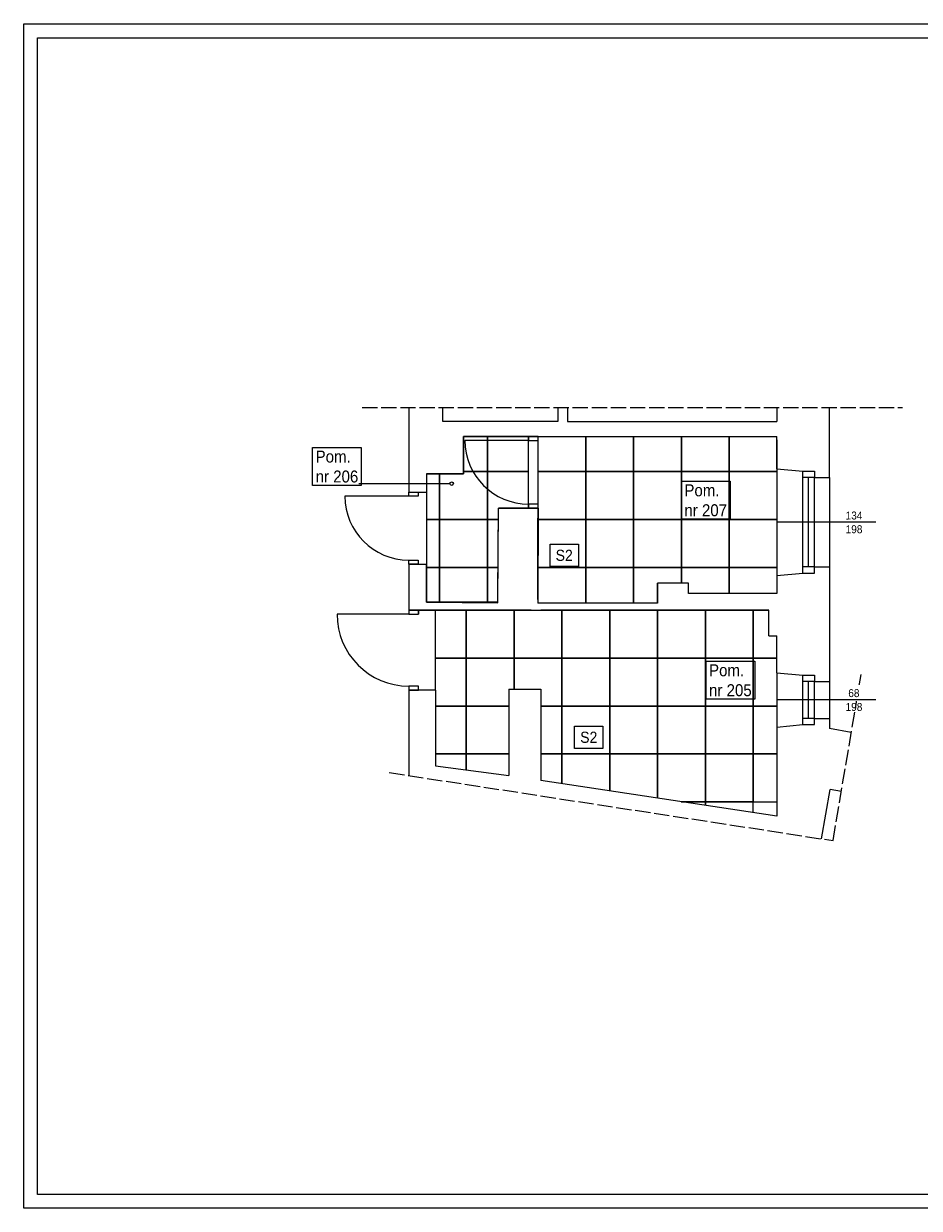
# Model space of a CAD drawing. Header units: centimetres. Extents: x 695802 to 711011, y 25963 to 44188.
# Tile 148 of 157: x 704053 to 705176, y 36277 to 37762. Entities that reach past the tile are written whole.
import ezdxf

# ---------------------------------------------------------------- set-up
doc = ezdxf.new("R2010")
doc.units = ezdxf.units.CM
doc.linetypes.add('ACAD_ISO02W100', pattern=[15, 12, -3])
doc.layers.add('Obrys powierzchni', color=50, linetype='Continuous', lineweight=9, plot=False)
for name, color, linetype, lineweight in [('Przekroje', 253, 'Continuous', 20), ('Przekrojowa', 253, 'Continuous', 25), ('S3_drzwi_istniejące', 7, 'Continuous', 0), ('S3_okna', 70, 'Continuous', 9), ('Widokowa', 140, 'Continuous', 9)]:
    doc.layers.add(name, color=color, linetype=linetype, lineweight=lineweight)
doc.layers.add('S3_opis pomieszczeń', color=7, linetype='Continuous', lineweight=0, true_color=0xb5b5b5)
doc.layers.add('S3_sufit S2', color=7, linetype='Continuous', lineweight=5, true_color=0x7f7f7f)
doc.styles.add('ARIELCE', font='arial.ttf', dxfattribs={"width": 0.9})

# ---------------------------------------------------------------- blocks, each defined once
blk = doc.blocks.new('zw$7334')
at = {"layer": 'S3_okna', "ltscale": 1.6, "insert": (-30.9, 13.4), "char_height": 10, "width": 42.363, "attachment_point": 3, "rotation": 0.019, "style": 'ARIELCE', "bg_fill": 2}
blk.add_mtext('{\\fArial|b0|i0|c238|p34;134}', dxfattribs=at)
at = {"layer": 'S3_okna', "ltscale": 1.6, "insert": (-30.9, -3.8), "char_height": 10, "width": 42.363, "attachment_point": 3, "rotation": 0.019, "style": 'ARIELCE'}
blk.add_mtext('{\\fArial|b0|i0|c238|p34;198}', dxfattribs=at)
blk = doc.blocks.new('zw$B2BC')
at = {"layer": 'Przekroje', "ltscale": 1.6}
for points in [[(0, 0), (32.2, -3.1), (47, -3.1), (47, -10.9), (66, -10.9)], [(0, -134), (32.2, -130.9), (47, -130.9), (47, -123.1), (66, -123.1)]]:
    blk.add_lwpolyline(points, dxfattribs=at)
at = {"layer": 'S3_okna'}
for p, q in [((0, 0), (0, -134)), ((32.2, -130.9), (32.2, -3.1)), ((47, -10.9), (32.2, -10.9)), ((39.6, -123.1), (39.6, -10.9)), ((47, -123.1), (47, -10.9)), ((66, -10.9), (66, -123.1)), ((47, -123.1), (32.2, -123.1))]:
    blk.add_line(p, q, dxfattribs=at)
at = {"layer": 'S3_okna', "ltscale": 1.6}
blk.add_line((124, -67), (0, -67), dxfattribs=at)
at = {"layer": 'S3_okna'}
for points in [[(0, 0), (32.2, -3.1), (47, -3.1), (47, -10.9), (66, -10.9)], [(0, -134), (32.2, -130.9), (47, -130.9), (47, -123.1), (66, -123.1)]]:
    blk.add_lwpolyline(points, dxfattribs=at)
blk = doc.blocks.new('zw$5741')
at = {"layer": 'Przekroje', "ltscale": 1.6}
blk.add_lwpolyline([(0, 0), (31.2, 8.5), (45.8, 11), (44.5, 18.7), (63.2, 21.8)], dxfattribs=at)
at = {"layer": 'S3_okna'}
for p, q in [((-11.5, 67), (0, 0)), ((31.2, 8.5), (20.8, 69.4)), ((36.7, 64.2), (22.1, 61.7)), ((37.2, 17.4), (29.4, 63)), ((44.5, 18.7), (29.9, 16.2))]:
    blk.add_line(p, q, dxfattribs=at)
blk.add_lwpolyline([(0, 0), (31.2, 8.5), (45.8, 11), (44.5, 18.7), (63.2, 21.8)], dxfattribs=at)
at = {"layer": 'S3_okna', "ltscale": 1.6, "insert": (93.9, 64.3), "char_height": 10, "width": 42.363, "attachment_point": 3, "rotation": 9.7223, "style": 'ARIELCE', "bg_fill": 2}
blk.add_mtext('{\\fArial|b0|i0|c238|p34;68}', dxfattribs=at)
at = {"layer": 'Przekroje', "ltscale": 1.6}
blk.add_lwpolyline([(-11.5, 67), (20.8, 69.4), (35.4, 71.9), (36.7, 64.2), (55.4, 67.4)], dxfattribs=at)
at = {"layer": 'S3_okna'}
for p, q in [((44.5, 18.7), (36.7, 64.2)), ((55.4, 67.4), (63.2, 21.8))]:
    blk.add_line(p, q, dxfattribs=at)
at = {"layer": 'S3_okna', "ltscale": 1.6}
blk.add_line((116.5, 54.4), (-5.7, 33.5), dxfattribs=at)
at = {"layer": 'S3_okna'}
blk.add_lwpolyline([(-11.5, 67), (20.8, 69.4), (35.4, 71.9), (36.7, 64.2), (55.4, 67.4)], dxfattribs=at)
at = {"layer": 'S3_okna', "ltscale": 1.6, "insert": (100.4, 47.8), "char_height": 10, "width": 42.363, "attachment_point": 3, "rotation": 9.7223, "style": 'ARIELCE'}
blk.add_mtext('{\\fArial|b0|i0|c238|p34;198}', dxfattribs=at)

msp = doc.modelspace()

# ---------------------------------------------------------------- linework, layer by layer
at = {"layer": 'Obrys powierzchni', "ltscale": 1.6}
for points in [[(704052.6, 37762.3), (706152.6, 37762.3), (706152.6, 36277.3), (704052.6, 36277.3)], [(704070.1, 37744.8), (706135.1, 37744.8), (706135.1, 36294.8), (704070.1, 36294.8)]]:
    msp.add_lwpolyline(points, close=True, dxfattribs=at)
at = {"layer": 'Przekrojowa', "ltscale": 1.6}
for p, q in [((704535.4, 37281), (704535.4, 37175)), ((704578.3, 37263.5), (704578.3, 37281)), ((704722.3, 37281), (704722.3, 37263.5)), ((704734.3, 37281), (704734.3, 37263.5)), ((704997.2, 37281), (704997.2, 37263.5)), ((705063.2, 37193.5), (705063.2, 37281)), ((704722.3, 37263.5), (704578.3, 37263.5)), ((704734.3, 37263.5), (704997.2, 37263.5)), ((704604.2, 37245), (704997.2, 37245)), ((704604.2, 37198), (704604.2, 37245)), ((704997.2, 37204.4), (704997.2, 37245)), ((704557.9, 37198), (704557.9, 37175)), ((704557.9, 37198), (704604.2, 37198)), ((704535.4, 37175), (704557.9, 37175)), ((704647.2, 37037), (704647.8, 37155)), ((704697.8, 37155), (704647.8, 37155)), ((704697.8, 37155), (704697.2, 37036)), ((704697.8, 37155), (704697.8, 37155)), ((704535.4, 37085), (704535.5, 37027)), ((704535.4, 37085), (704557.9, 37085)), ((704557.7, 37037), (704557.9, 37085)), ((705063.2, 37081.3), (705063.2, 36937.7)), ((704997.2, 37070.4), (704997.2, 37048)), ((704886.2, 37061), (704847.2, 37061)), ((704847.2, 37036), (704847.2, 37061)), ((704886.2, 37048), (704886.2, 37061)), ((704647.2, 37037), (704557.7, 37037)), ((704847.2, 37036), (704697.2, 37036)), ((704997.2, 37048), (704886.2, 37048)), ((704535.5, 37027), (704986.9, 37027)), ((704986.9, 36995), (704986.9, 37027)), ((704986.9, 36995), (704997.2, 36995)), ((704997.2, 36948.6), (704997.2, 36995)), ((704535.5, 36927), (704535.6, 36819.8)), ((704569, 36927), (704535.5, 36927)), ((704569, 36927), (704569, 36832)), ((704660.9, 36928), (704660.9, 36819.8)), ((704660.9, 36928), (704700.9, 36928)), ((704700.9, 36928), (704701, 36813.5)), ((705063.2, 36891.5), (705063.2, 36878.6)), ((704997.2, 36880.2), (704997.2, 36769)), ((705090.4, 36873.9), (705063.2, 36878.6)), ((704569, 36832), (704660.9, 36819.8)), ((704997.2, 36769), (704701, 36813.5)), ((705053.2, 36740.4), (705063.8, 36802.4)), ((705077.9, 36800), (705063.8, 36802.4))]:
    msp.add_line(p, q, dxfattribs=at)
at = {"layer": 'S3_drzwi_istniejące'}
for p, q in [((704685.8, 37240), (704605.8, 37240)), ((704535.4, 37170), (704455.4, 37170)), ((704535.5, 37022), (704445.5, 37022))]:
    msp.add_line(p, q, dxfattribs=at)
at = {"layer": 'S3_drzwi_istniejące', "ltscale": 1.6}
for p, q in [((704535.4, 37175), (704535.4, 37175)), ((704535.4, 37085), (704535.4, 37085))]:
    msp.add_line(p, q, dxfattribs=at)
at = {"layer": 'S3_drzwi_istniejące'}
for points in [[(704697.8, 37240), (704697.8, 37245), (704685.8, 37245), (704685.8, 37240)], [(704535.4, 37170), (704535.4, 37175), (704547.4, 37175), (704547.4, 37170)], [(704697.8, 37155), (704697.8, 37160), (704685.8, 37160), (704685.8, 37155)], [(704535.4, 37085), (704535.4, 37090), (704547.4, 37090), (704547.4, 37085)], [(704547.5, 37022), (704547.5, 37027), (704535.5, 37027), (704535.5, 37022)], [(704547.5, 36927), (704547.5, 36932), (704535.5, 36932), (704535.5, 36927)]]:
    msp.add_lwpolyline(points, close=True, dxfattribs=at)
for centre, radius, start, end in [((704685.8, 37240), 80, 180, 270), ((704535.4, 37170), 80, 180, 270), ((704535.5, 37022), 90, 179.9992, 269.9992)]:
    msp.add_arc(centre, radius, start, end, dxfattribs=at)
at = {"layer": 'S3_opis pomieszczeń'}
msp.add_circle((704589.3, 37185.8), 2.22, dxfattribs=at)
at = {"layer": 'S3_sufit S2', "ltscale": 1.6}
msp.add_line((704569, 36927), (704568.9, 37027), dxfattribs=at)
for points in [[(704647.3, 37048), (704647.8, 37155), (704685.8, 37155), (704685.8, 37245), (704604.2, 37245), (704604.2, 37198), (704557.9, 37198), (704557.9, 37037), (704647.2, 37036.5), (704647.3, 37048)], [(704604.2, 37200.8), (704634.2, 37200.8), (704634.2, 37245)], [(704634.2, 37245), (704634.2, 37200.8), (704685.8, 37200.8)], [(704697.2, 37040.4), (704697.8, 37245)], [(704697.4, 37245), (704697.4, 37200.8), (704757.4, 37200.8), (704757.4, 37245)], [(704757.4, 37245), (704757.4, 37200.8), (704817.4, 37200.8), (704817.4, 37245)], [(704817.4, 37245), (704817.4, 37200.8), (704877.4, 37200.8), (704877.4, 37245)], [(704877.4, 37245), (704877.4, 37200.8), (704937.4, 37200.8), (704937.4, 37245)], [(704937.4, 37245), (704937.4, 37200.8), (704997.2, 37200.8)], [(704574.2, 37198), (704574.2, 37140.8), (704634.2, 37140.8), (704634.2, 37200.8), (704604.2, 37200.8)], [(704685.8, 37200.8), (704634.2, 37200.8), (704634.2, 37140.8), (704647.7, 37140.8)], [(704997.2, 37200.8), (704937.4, 37200.8), (704937.4, 37140.8), (704997.2, 37140.8)], [(704557.9, 37140.8), (704574.2, 37140.8), (704574.2, 37198)], [(704557.9, 37080.8), (704574.2, 37080.8), (704574.2, 37140.8), (704557.9, 37140.8)], [(704647.7, 37140.8), (704634.2, 37140.8), (704634.2, 37080.8), (704647.4, 37080.8)], [(704997.2, 37140.8), (704937.4, 37140.8), (704937.4, 37080.8), (704997.2, 37080.8)], [(704574.2, 37036.9), (704574.2, 37080.8), (704557.9, 37080.8)], [(704634.2, 37036.6), (704634.2, 37080.8), (704574.2, 37080.8), (704574.2, 37036.9)], [(704647.4, 37080.8), (704634.2, 37080.8), (704634.2, 37036.6)], [(704757.4, 37036), (704757.4, 37080.8), (704697.4, 37080.8), (704697.4, 37040.4)], [(704817.4, 37036), (704817.4, 37080.8), (704757.4, 37080.8), (704757.4, 37036)], [(704877.4, 37061), (704877.4, 37080.8), (704817.4, 37080.8), (704817.4, 37036)], [(704937.4, 37048), (704937.4, 37080.8), (704877.4, 37080.8), (704877.4, 37061)], [(704997.2, 37080.8), (704937.4, 37080.8), (704937.4, 37048)], [(704568.9, 36967), (704607.5, 36967), (704607.5, 37027), (704547.5, 37027), (704547.5, 37022)], [(704688.9, 37027), (704667.5, 37027), (704667.5, 36967), (704727.5, 36967), (704727.5, 37027), (704700.9, 37027)], [(704569, 36907), (704607.5, 36907), (704607.5, 36967), (704568.9, 36967)], [(704667.5, 36928), (704667.5, 36967), (704607.5, 36967), (704607.5, 36907), (704660.9, 36907)], [(704700.9, 36907), (704727.5, 36907), (704727.5, 36967), (704667.5, 36967), (704667.5, 36928)], [(704569, 36847), (704607.5, 36847), (704607.5, 36907), (704569, 36907)], [(704660.9, 36907), (704607.5, 36907), (704607.5, 36847), (704660.9, 36847)], [(704700.9, 36847), (704727.5, 36847), (704727.5, 36907), (704700.9, 36907)], [(704607.5, 36826.9), (704607.5, 36847), (704569, 36847)], [(704660.9, 36847), (704607.5, 36847), (704607.5, 36826.9)], [(704727.5, 36809.5), (704727.5, 36847), (704700.9, 36847)], [(704787.5, 36800.5), (704787.5, 36847), (704727.5, 36847), (704727.5, 36809.5)], [(704847.5, 36791.5), (704847.5, 36847), (704787.5, 36847), (704787.5, 36800.5)], [(704877.2, 36787), (704907.5, 36787), (704907.5, 36847), (704847.5, 36847), (704847.5, 36791.5)], [(704997.2, 36847), (704967.5, 36847), (704967.5, 36787), (704997.2, 36787)], [(704907.5, 36782.5), (704907.5, 36787), (704877.2, 36787)], [(704967.5, 36773.5), (704967.5, 36787), (704907.5, 36787), (704907.5, 36782.5)]]:
    msp.add_lwpolyline(points, dxfattribs=at)
for points in [[(704697.4, 37140.8), (704757.4, 37140.8), (704757.4, 37200.8), (704697.4, 37200.8)], [(704757.4, 37140.8), (704817.4, 37140.8), (704817.4, 37200.8), (704757.4, 37200.8)], [(704574.2, 37080.8), (704634.2, 37080.8), (704634.2, 37140.8), (704574.2, 37140.8)], [(704697.4, 37080.8), (704757.4, 37080.8), (704757.4, 37140.8), (704697.4, 37140.8)], [(704757.4, 37080.8), (704817.4, 37080.8), (704817.4, 37140.8), (704757.4, 37140.8)], [(704607.5, 36967), (704667.5, 36967), (704667.5, 37027), (704607.5, 37027)], [(704727.5, 36967), (704787.5, 36967), (704787.5, 37027), (704727.5, 37027)], [(704787.5, 36967), (704847.5, 36967), (704847.5, 37027), (704787.5, 37027)], [(704727.5, 36907), (704787.5, 36907), (704787.5, 36967), (704727.5, 36967)], [(704787.5, 36907), (704847.5, 36907), (704847.5, 36967), (704787.5, 36967)], [(704727.5, 36847), (704787.5, 36847), (704787.5, 36907), (704727.5, 36907)], [(704787.5, 36847), (704847.5, 36847), (704847.5, 36907), (704787.5, 36907)], [(704907.5, 36787), (704967.5, 36787), (704967.5, 36847), (704907.5, 36847)]]:
    msp.add_lwpolyline(points, close=True, dxfattribs=at)
at = {"layer": 'Widokowa', "linetype": 'ACAD_ISO02W100', "ltscale": 1.6}
for points in [[(704476.9, 37281), (705154.7, 37281)], [(704511, 36823.5), (705067.5, 36738.3), (705103.2, 36949.5)]]:
    msp.add_lwpolyline(points, dxfattribs=at)

# ---------------------------------------------------------------- texts
at = {"layer": 'S3_sufit S2', "ltscale": 1.6, "insert": (704719.6, 37102.9), "char_height": 14, "width": 1.231015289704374e-11, "attachment_point": 1, "rotation": 0.019, "style": 'ARIELCE', "bg_fill": 16}
msp.add_mtext('\\pxqc;{\\fArial|b0|i0|c238|p34;S2}', dxfattribs=at)

# ---------------------------------------------------------------- next in the draw order: block references
at = {"layer": 'Przekroje', "ltscale": 1.6, "rotation": 350.296708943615}
msp.add_blockref('zw$5741', (704997.2, 36880.6), dxfattribs=at)
at = {"layer": 'S3_okna', "rotation": 1.443429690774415e-05}
msp.add_blockref('zw$7334', (705135.2, 37137.4), dxfattribs=at)

# ---------------------------------------------------------------- next in the draw order: texts
at = {"layer": 'S3_opis pomieszczeń', "char_height": 7.5, "attachment_point": 1, "style": 'ARIELCE', "bg_fill": 18}
for s, insert in [('{\\fArial|b0|i0|c238|p34;\\H2x;Pom.\\Pnr 206}', (704418.7, 37227.2)), ('{\\fArial|b0|i0|c238|p34;\\H2x;Pom.\\Pnr 207}', (704881.1, 37184.9)), ('{\\fArial|b0|i0|c238|p34;\\H2x;Pom.\\Pnr 205}', (704912, 36959.3))]:
    msp.add_mtext(s, dxfattribs=dict(at, insert=insert))
at = {"layer": 'S3_sufit S2', "ltscale": 1.6, "insert": (704750.4, 36874.8), "char_height": 14, "width": 1.231015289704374e-11, "attachment_point": 1, "rotation": 0.019, "style": 'ARIELCE', "bg_fill": 18}
msp.add_mtext('\\pxqc;{\\fArial|b0|i0|c238|p34;S2}', dxfattribs=at)

# ---------------------------------------------------------------- next in the draw order: linework, layer by layer
at = {"layer": 'S3_opis pomieszczeń'}
msp.add_line((704472.7, 37185.8), (704587.1, 37185.8), dxfattribs=at)
at = {"layer": 'S3_sufit S2', "ltscale": 1.6}
for points in [[(704997.2, 37240.6), (704997.2, 37048), (704886.2, 37048), (704886.2, 37061), (704847.2, 37061), (704847.2, 37036), (704697.2, 37036)], [(704986.9, 37027), (704967.5, 37027), (704967.5, 36967), (704997.2, 36967)], [(704997.2, 36967), (704967.5, 36967), (704967.5, 36907), (704997.2, 36907)], [(704997.2, 36907), (704967.5, 36907), (704967.5, 36847), (704997.2, 36847)]]:
    msp.add_lwpolyline(points, dxfattribs=at)
for points in [[(704817.4, 37140.8), (704877.4, 37140.8), (704877.4, 37200.8), (704817.4, 37200.8)], [(704877.4, 37140.8), (704937.4, 37140.8), (704937.4, 37200.8), (704877.4, 37200.8)], [(704817.4, 37080.8), (704877.4, 37080.8), (704877.4, 37140.8), (704817.4, 37140.8)], [(704877.4, 37080.8), (704937.4, 37080.8), (704937.4, 37140.8), (704877.4, 37140.8)], [(704847.5, 36967), (704907.5, 36967), (704907.5, 37027), (704847.5, 37027)], [(704907.5, 36967), (704967.5, 36967), (704967.5, 37027), (704907.5, 37027)], [(704847.5, 36907), (704907.5, 36907), (704907.5, 36967), (704847.5, 36967)], [(704907.5, 36907), (704967.5, 36907), (704967.5, 36967), (704907.5, 36967)], [(704847.5, 36847), (704907.5, 36847), (704907.5, 36907), (704847.5, 36907)], [(704907.5, 36847), (704967.5, 36847), (704967.5, 36907), (704907.5, 36907)]]:
    msp.add_lwpolyline(points, close=True, dxfattribs=at)

# ---------------------------------------------------------------- next in the draw order: block references
at = {"layer": 'S3_okna', "rotation": 1.443429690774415e-05}
msp.add_blockref('zw$7334', (705135.2, 37137.4), dxfattribs=at)

# ---------------------------------------------------------------- next in the draw order: block references
at = {"layer": 'S3_okna', "rotation": 359.999999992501}
msp.add_blockref('zw$B2BC', (704997.2, 37204.4), dxfattribs=at)

doc.saveas('drawing.dxf')
